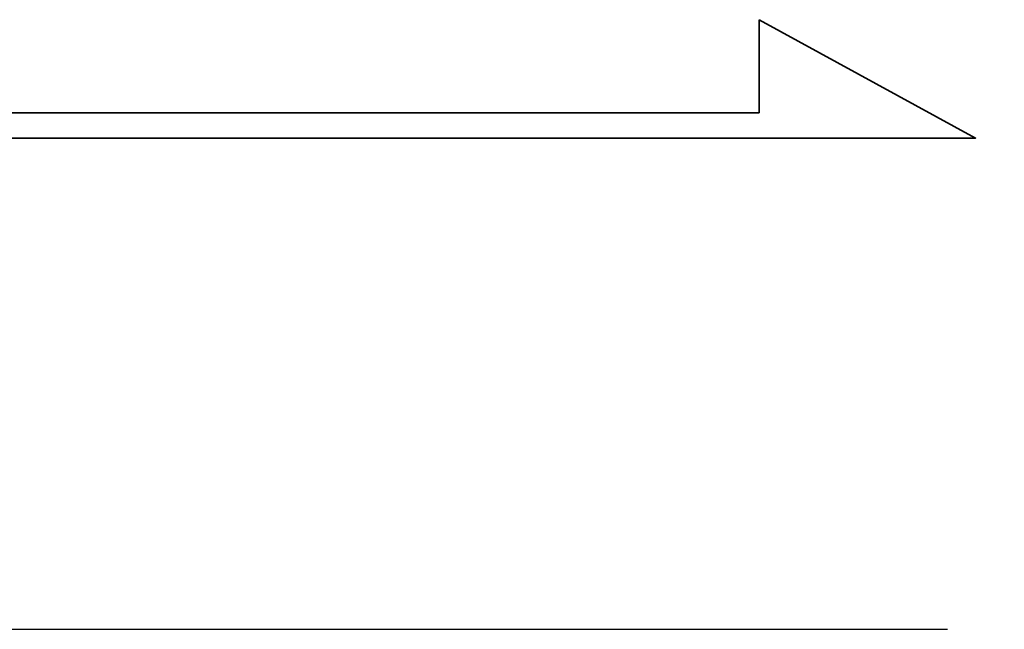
# Model space of a CAD drawing. Extents: x 13 to 593, y 42 to 137.
# Tile 38 of 44: x 143.92 to 147.67, y 88.49 to 90.81. Entities that reach past the tile are written whole.
import ezdxf

# ---------------------------------------------------------------- set-up
doc = ezdxf.new("R2010")
doc.units = 0
doc.header["$LTSCALE"] = 3
doc.header["$MEASUREMENT"] = 0
doc.linetypes.add('CENTER', pattern=[2, 1.25, -0.25, 0.25, -0.25])
for name, color, linetype in [('CL', 1, 'CENTER'), ('DIM', 4, 'CONTINUOUS'), ('layer 1', 7, 'CONTINUOUS')]:
    doc.layers.add(name, color=color, linetype=linetype)

# ---------------------------------------------------------------- blocks, each defined once
blk = doc.blocks.new('TBI MOTION logo(完整正式版)')
at = {"layer": 'layer 1', "color": 22, "lineweight": 35}
blk.add_open_spline([(75.90875, -9.47875), (75.90875, -9.47875), (75.90875, -12.28625), (75.90875, -12.28625), (75.90875, -12.28625), (75.90875, -12.28625), (75.90875, -12.47875), (75.90875, -12.47875), (75.90875, -12.47875), (75.90875, -12.47875), (75.71625, -12.47875), (75.71625, -12.47875), (75.71625, -12.47875), (75.71625, -12.47875), (-88.32875, -12.47875), (-88.32875, -12.47875), (-88.32875, -12.47875), (-88.32875, -12.47875), (-88.32875, -13.29375), (-88.32875, -13.29375), (-88.32875, -13.29375), (-88.32875, -13.29375), (82.89125, -13.29375), (82.89125, -13.29375), (82.89125, -13.29375), (82.89125, -13.29375), (75.90875, -9.47875), (75.90875, -9.47875)], degree=3, knots=[0, 0, 0, 0, 0.14285714, 0.14285714, 0.14285714, 0.14285714, 0.28571429, 0.28571429, 0.28571429, 0.28571429, 0.42857143, 0.42857143, 0.42857143, 0.42857143, 0.57142857, 0.57142857, 0.57142857, 0.57142857, 0.71428571, 0.71428571, 0.71428571, 0.71428571, 0.85714286, 0.85714286, 0.85714286, 0.85714286, 1, 1, 1, 1], dxfattribs=at)

msp = doc.modelspace()

# ---------------------------------------------------------------- linework, layer by layer
at = {"layer": 'CL', "color": 7}
msp.add_line((107.7039, 88.4872), (152.7039, 88.4872), dxfattribs=at)

# ---------------------------------------------------------------- block references
at = {"layer": 'DIM', "color": 7, "xscale": 0.1182449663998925, "yscale": 0.1182449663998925, "zscale": 0.1182449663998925}
msp.add_blockref('TBI MOTION logo(完整正式版)', (137.7599, 91.9319), dxfattribs=at)

doc.saveas('drawing.dxf')
